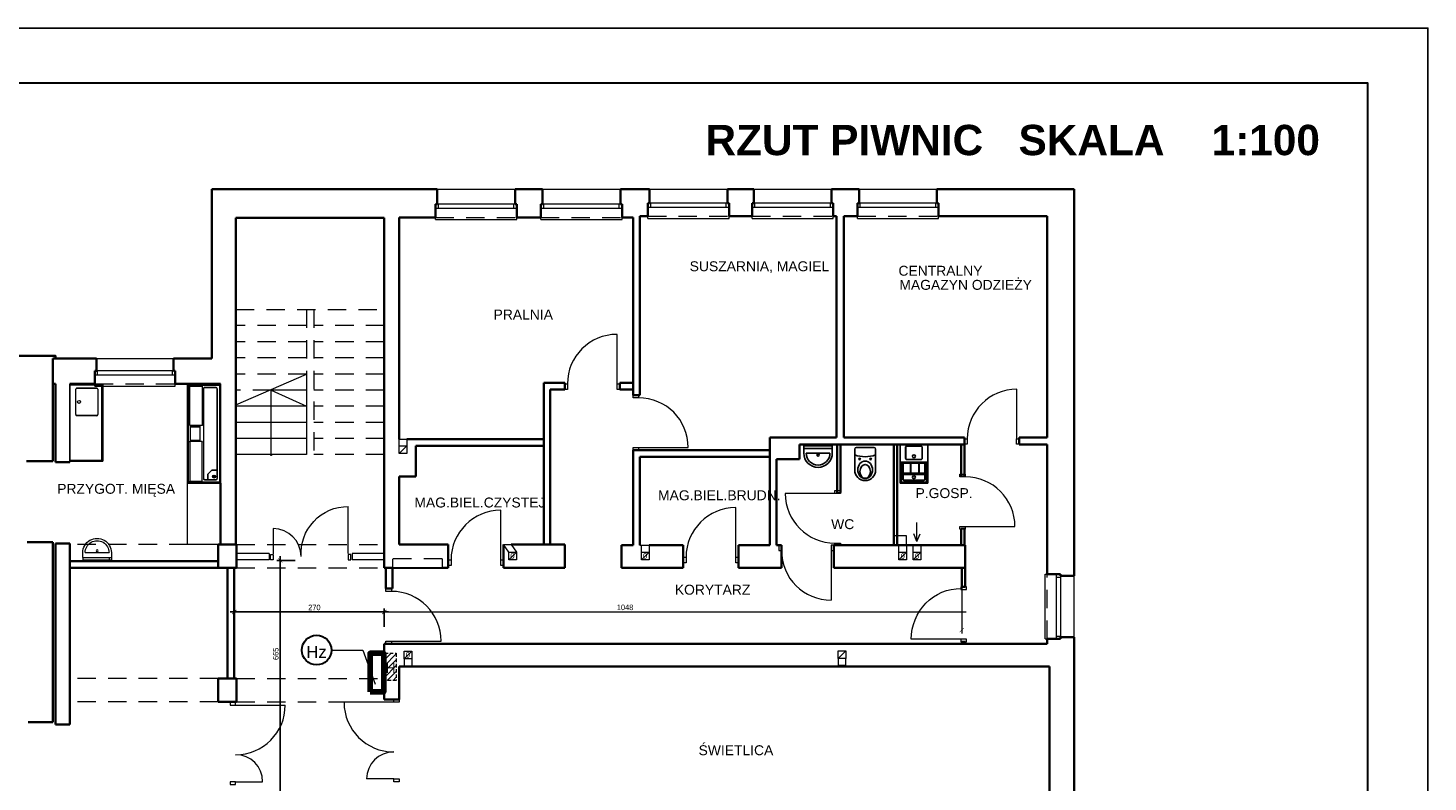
# Model space of a CAD drawing. Extents: x -282929 to -277084, y 175542 to 191450.
# Tile 8 of 30: x -279627 to -277089, y 177145 to 178512. Entities that reach past the tile are written whole.
import ezdxf
from ezdxf.enums import TextEntityAlignment as Align

# ---------------------------------------------------------------- set-up
doc = ezdxf.new("R2010")
doc.units = 0
doc.header["$MEASUREMENT"] = 0
doc.header["$PDMODE"] = 3
doc.header["$PDSIZE"] = 12
doc.linetypes.add('DASHED2', pattern=[9.525, 6.35, -3.175])
doc.linetypes.add('DGN Style 2', pattern=[55.531736, 33.319042, -22.212694])
doc.layers.get('0').update_dxf_attribs({"linetype": 'CONTINUOUS'})
doc.layers.get('DEFPOINTS').update_dxf_attribs({"linetype": 'CONTINUOUS'})
for name, color, linetype, lineweight in [('1 cienka', 7, 'CONTINUOUS', 9), ('dzrwi', 6, 'CONTINUOUS', 0), ('inwentaryzacja', 7, 'CONTINUOUS', 35), ('kominy', 1, 'CONTINUOUS', 0), ('KONTURY', 92, 'CONTINUOUS', 30), ('OKNA', 3, 'CONTINUOUS', 20), ('opis pom', 64, 'CONTINUOUS', 13), ('WYPOSAZENIE', 4, 'CONTINUOUS', 0), ('ściana proj. - dział', 255, 'CONTINUOUS', 35)]:
    doc.layers.add(name, color=color, linetype=linetype, lineweight=lineweight)
for name, color, linetype in [('CIENKA', 7, 'CONTINUOUS'), ('elektryka', 7, 'CONTINUOUS'), ('opisy', 7, 'CONTINUOUS')]:
    doc.layers.add(name, color=color, linetype=linetype)
doc.styles.add('jagoda-100', font='arial.ttf', dxfattribs={"height": 18})
doc.styles.add('SST', font='romans.shx', dxfattribs={"width": 0.6})
doc.styles.add('Style-CHAR_FAST_FONT', font='CHAR_FAST_FONT.shx')
doc.styles.add('Style-SWISSLT_1250', font='SWISSLT_1250.shx')
doc.dimstyles.new('skala_1_50cm', dxfattribs={"dimscale": 5, "dimtxt": 2, "dimasz": 1.5, "dimexe": 1.25, "dimexo": 0.6245, "dimtad": 1, "dimdsep": 46, "dimtxsty": 'SST', "dimblk": 'ARCHTICK', "dimcen": 1.5, "dimdle": 1.5, "dimclrd": 256, "dimclre": 256, "dimclrt": 256, "dimadec": 0, "dimazin": 0, "dimtfac": 1, "dimtix": 1, "dimtmove": 0, "dimatfit": 3, "dimldrblk": 'ARCHTICK', "dimfxl": 1, "dimarcsym": 0})

# ---------------------------------------------------------------- blocks, each defined once
blk = doc.blocks.new('*U16')
at = {"layer": 'OKNA', "linetype": 'Continuous'}
for p, q in [((-69, 26), (72, 26)), ((75, 1), (-72, 1)), ((-67, -7), (-67, 1)), ((70, -7), (70, 1)), ((75, -7), (-72, -7)), ((-72, -27), (-72, -23)), ((75, -27), (75, -23)), ((-72, -27), (75, -27))]:
    blk.add_line(p, q, dxfattribs=at)
at = {"layer": 'OKNA', "linetype": 'DGN Style 2'}
blk.add_line((-72, -23), (75, -23), dxfattribs=at)
blk = doc.blocks.new('*U17')
at = {"layer": 'OKNA', "linetype": 'Continuous'}
for p, q in [((-69, 28), (72, 28)), ((75, 1), (-72, 1)), ((-67, -7), (-67, 1)), ((70, -7), (70, 1)), ((75, -7), (-72, -7)), ((-72, -27), (-72, -23)), ((75, -27), (75, -23)), ((-72, -27), (75, -27))]:
    blk.add_line(p, q, dxfattribs=at)
at = {"layer": 'OKNA', "linetype": 'DGN Style 2'}
blk.add_line((-72, -23), (75, -23), dxfattribs=at)
blk = doc.blocks.new('*U18')
at = {"layer": 'OKNA', "linetype": 'Continuous'}
for p, q in [((-39, 26), (72, 26)), ((75, 1), (-42, 1)), ((-37, -7), (-37, 1)), ((70, -7), (70, 1)), ((75, -7), (-42, -7)), ((-42, -27), (-42, -23)), ((75, -27), (75, -23)), ((-42, -27), (75, -27))]:
    blk.add_line(p, q, dxfattribs=at)
at = {"layer": 'OKNA', "linetype": 'DGN Style 2'}
blk.add_line((-42, -23), (75, -23), dxfattribs=at)
blk = doc.blocks.new('*U19')
at = {"layer": 'OKNA', "linetype": 'Continuous'}
for p, q in [((71, 1), (-75, 1)), ((-72, 23), (68, 23)), ((-70, -7), (-70, 1)), ((66, -7), (66, 1)), ((71, -7), (-75, -7)), ((-75, -27), (-75, -23)), ((71, -27), (71, -23)), ((-75, -27), (71, -27))]:
    blk.add_line(p, q, dxfattribs=at)
at = {"layer": 'OKNA', "linetype": 'DGN Style 2'}
blk.add_line((-75, -23), (71, -23), dxfattribs=at)
blk = doc.blocks.new('*U20')
at = {"layer": 'kominy', "linetype": 'Continuous'}
for q in [(-5.8, 3.2), (0, -17.3), (5.8, 3.2)]:
    blk.add_line((0, 17.3), q, dxfattribs=at)
blk = doc.blocks.new('_ARCHTICK')
at = {"color": 0, "linetype": 'ByBlock', "const_width": 0.15}
blk.add_lwpolyline([(-0.5, -0.5), (0.5, 0.5)], dxfattribs=at)
blk = doc.blocks.new('*D91')
at = {"layer": '1 cienka', "linetype": 'Continuous', "lineweight": -2, "transparency": 16777216}
for p, q in [((-278974, 177453.2), (-279260.7, 177453.2)), ((-279253.2, 177367.3), (-279253.2, 177459.4)), ((-278981.5, 177426.2), (-278981.5, 177459.4))]:
    blk.add_line(p, q, dxfattribs=at)
at = {"layer": 'DEFPOINTS', "color": 0, "linetype": 'Continuous', "transparency": 16777216}
for p in [(-279253.2, 177453.2), (-278981.5, 177423.1), (-279253.2, 177364.2)]:
    blk.add_point(p, dxfattribs=at)
at = {"layer": '1 cienka', "linetype": 'Continuous', "lineweight": -2, "transparency": 16777216, "xscale": 7.5, "yscale": 7.5, "zscale": 7.5, "rotation": 180}
blk.add_blockref('_ARCHTICK', (-279253.2, 177453.2), dxfattribs=at)
at = {"layer": '1 cienka', "linetype": 'Continuous', "lineweight": -2, "transparency": 16777216, "xscale": 7.5, "yscale": 7.5, "zscale": 7.5}
blk.add_blockref('_ARCHTICK', (-278981.5, 177453.2), dxfattribs=at)
at = {"layer": '1 cienka', "linetype": 'Continuous', "transparency": 16777216, "insert": (-279108.2, 177461.3), "char_height": 10, "attachment_point": 5, "style": 'Style-CHAR_FAST_FONT'}
blk.add_mtext('270', dxfattribs=at)
blk = doc.blocks.new('*D99')
at = {"layer": '1 cienka', "linetype": 'Continuous', "lineweight": -2, "transparency": 16777216}
for p, q in [((-279170.1, 177554.2), (-279170.1, 176874)), ((-279143.1, 177546.7), (-279176.4, 177546.7)), ((-279143.8, 176881.5), (-279176.4, 176881.5))]:
    blk.add_line(p, q, dxfattribs=at)
at = {"layer": 'DEFPOINTS', "color": 0, "linetype": 'Continuous', "transparency": 16777216}
for p in [(-279140, 177546.7), (-279170.1, 176881.5), (-279140.6, 176881.5)]:
    blk.add_point(p, dxfattribs=at)
at = {"layer": '1 cienka', "linetype": 'Continuous', "lineweight": -2, "transparency": 16777216, "xscale": 7.5, "yscale": 7.5, "zscale": 7.5}
for p, rotation in [((-279170.1, 177546.7), 90), ((-279170.1, 176881.5), 270)]:
    blk.add_blockref('_ARCHTICK', p, dxfattribs=dict(at, rotation=rotation))
at = {"layer": '1 cienka', "linetype": 'Continuous', "transparency": 16777216, "insert": (-279178.2, 177377.3), "char_height": 10, "attachment_point": 5, "rotation": 90, "style": 'Style-CHAR_FAST_FONT'}
blk.add_mtext('665', dxfattribs=at)

msp = doc.modelspace()

# ---------------------------------------------------------------- hatches: boundary and pattern name
at = {"layer": '1 cienka', "linetype": 'ByBlock', "lineweight": 25}
h = msp.add_hatch(dxfattribs=at)
h.set_pattern_fill('ANSI31', color=1, scale=60)
h.set_pattern_definition([(45, (2144.073, -3415.343), (-5.30330086, 5.30330086), [])])
h.paths.add_polyline_path([(-278959.676, 177378.209), (-278981.052, 177378.209), (-278981.07, 177328.842), (-278959.693, 177328.842)])
at = {"layer": 'dzrwi', "linetype": 'Continuous'}
h = msp.add_hatch(color=256, dxfattribs=at)
edge = h.paths.add_edge_path()
edge.add_arc((-279186.509, 177738.305), 2.531, 0, 360)

# ---------------------------------------------------------------- linework, layer by layer
at = {"color": 4, "ltscale": 2}
for p, q in [((-278221.01, 177754.156), (-278169.17, 177754.156)), ((-278221.01, 177749.815), (-278221.01, 177754.156)), ((-278169.17, 177749.815), (-278169.17, 177754.156)), ((-278169.17, 177741.175), (-278169.17, 177754.156)), ((-277996.201, 177756.674), (-278046.201, 177756.674)), ((-278046.201, 177756.674), (-278046.201, 177756.474)), ((-278046.201, 177756.474), (-277996.201, 177756.474)), ((-278046.201, 177756.474), (-278046.201, 177724.674)), ((-278034.201, 177753.674), (-278008.201, 177753.674)), ((-278008.201, 177753.674), (-278034.201, 177753.674)), ((-278008.201, 177753.474), (-278034.201, 177753.474)), ((-277996.201, 177756.674), (-277996.201, 177756.474)), ((-277996.201, 177724.674), (-277996.201, 177756.474)), ((-278221.01, 177749.815), (-278169.17, 177749.815)), ((-278221.01, 177749.815), (-278221.01, 177741.175)), ((-278216.69, 177741.175), (-278173.49, 177741.175)), ((-278036.201, 177731.674), (-278036.201, 177751.674)), ((-278036.201, 177751.674), (-278036.201, 177731.674)), ((-278036.001, 177751.674), (-278036.001, 177731.674)), ((-278034.201, 177729.874), (-278008.201, 177729.874)), ((-278008.201, 177729.674), (-278034.201, 177729.674)), ((-278034.201, 177729.674), (-278008.201, 177729.674)), ((-278006.401, 177731.674), (-278006.401, 177751.674)), ((-278006.201, 177751.674), (-278006.201, 177731.674)), ((-278006.201, 177731.674), (-278006.201, 177751.674)), ((-277996.201, 177724.674), (-278046.201, 177724.674)), ((-278046.201, 177724.674), (-278046.201, 177686.674)), ((-278045.201, 177688.381), (-278045.201, 177724.674)), ((-278044.201, 177689.381), (-278044.201, 177724.674)), ((-278043.701, 177724.674), (-278043.701, 177723.174)), ((-277998.701, 177723.174), (-278043.701, 177723.174)), ((-278043.701, 177704.674), (-278043.701, 177702.674)), ((-277998.701, 177704.674), (-278043.701, 177704.674)), ((-277998.701, 177702.674), (-278043.701, 177702.674)), ((-278042.463, 177723.174), (-278042.463, 177704.674)), ((-278041.663, 177723.174), (-278041.663, 177704.674)), ((-278041.201, 177704.674), (-278041.201, 177723.174)), ((-278041.201, 177723.174), (-278041.201, 177704.674)), ((-278041.201, 177693.674), (-278041.201, 177702.674)), ((-278041.201, 177702.674), (-278041.201, 177693.674)), ((-278041.001, 177723.174), (-278041.001, 177704.674)), ((-278041.001, 177702.674), (-278041.001, 177693.674)), ((-278027.463, 177723.174), (-278027.463, 177704.674)), ((-278026.663, 177723.174), (-278026.663, 177704.674)), ((-278012.463, 177723.174), (-278012.463, 177704.674)), ((-278011.663, 177723.174), (-278011.663, 177704.674)), ((-278001.401, 177704.674), (-278001.401, 177723.174)), ((-278001.401, 177693.674), (-278001.401, 177702.674)), ((-278001.201, 177704.674), (-278001.201, 177723.174)), ((-278001.201, 177704.674), (-278001.201, 177723.174)), ((-278001.201, 177693.674), (-278001.201, 177702.674)), ((-278001.201, 177693.674), (-278001.201, 177702.674)), ((-277998.701, 177723.174), (-277998.701, 177724.674)), ((-277998.701, 177702.674), (-277998.701, 177704.674)), ((-277998.201, 177689.381), (-277998.201, 177724.674)), ((-277997.201, 177688.381), (-277997.201, 177724.674)), ((-277996.201, 177724.674), (-277996.201, 177686.674)), ((-277996.201, 177686.674), (-278046.201, 177686.674)), ((-278044.494, 177687.674), (-277997.908, 177687.674)), ((-278043.494, 177688.674), (-277998.908, 177688.674)), ((-278039.201, 177691.874), (-278003.201, 177691.874)), ((-278003.201, 177691.674), (-278039.201, 177691.674)), ((-278039.201, 177691.674), (-278003.201, 177691.674))]:
    msp.add_line(p, q, dxfattribs=at)
msp.add_lwpolyline([(-278128.622, 177710.421), (-278128.622, 177748.421, -0.41421356), (-278125.622, 177751.421), (-278093.622, 177751.421, -0.41421356), (-278090.622, 177748.421), (-278090.622, 177710.421)], format="xyb", dxfattribs=at)
for centre, radius in [((-278195.09, 177737.698), 1.808), ((-278119.622, 177730.421), 1.449), ((-278099.622, 177730.421), 1.449)]:
    msp.add_circle(centre, radius, dxfattribs=at)
for centre, radius, start, end in [((-278195.09, 177741.175), 25.92, 180, 0), ((-278195.09, 177741.175), 21.6, 180, 0), ((-278109.622, 177789.415), 54.824, 249.722814, 290.277186), ((-278109.622, 177710.421), 19, 180, 0)]:
    msp.add_arc(centre, radius, start, end, dxfattribs=at)
for centre, major_axis, ratio, start_param, end_param in [((-278034.201, 177751.674), (-1.414, 1.414), 1, -0.78539816, 0.78539816), ((-278034.201, 177751.674), (-1.414, 1.414), 1, -0.78539816, 0.78539816), ((-278034.201, 177751.674), (1.273, 1.273), 1, 0.78539816, 2.35619449), ((-278008.201, 177751.674), (1.414, 1.414), 1, 5.49778714, 7.06858347), ((-278008.201, 177751.674), (1.414, 1.414), 1, 5.49778714, 7.06858347), ((-278008.201, 177751.674), (1.273, 1.273), 1, 5.49778714, 7.06858347), ((-278034.201, 177731.674), (-1.414, 1.414), 1, 0.78539816, 2.35619449), ((-278034.201, 177731.674), (-1.414, 1.414), 1, 0.78539816, 2.35619449), ((-278034.201, 177731.674), (-1.273, 1.273), 1, 0.78539816, 2.35619449), ((-278021.201, 177735.374), (1.909, 1.909), 1, 5.49778714, 11.78097245), ((-278008.201, 177731.674), (-1.414, 1.414), 1, 2.35619449, 3.92699082), ((-278008.201, 177731.674), (-1.414, 1.414), 1, 2.35619449, 3.92699082), ((-278008.201, 177731.674), (-1.273, 1.273), 1, 2.35619449, 3.92699082), ((-278043.787, 177689.088), (1.225, 1.225), 0.57735027, 2.61799388, 3.66519143), ((-278042.787, 177690.088), (1.225, 1.225), 0.57735027, 2.61799388, 3.66519143), ((-278039.201, 177693.674), (-1.414, 1.414), 1, 0.78539816, 2.35619449), ((-278039.201, 177693.674), (-1.414, 1.414), 1, 0.78539816, 2.35619449), ((-278039.201, 177693.674), (-1.273, 1.273), 1, 0.78539816, 2.35619449), ((-278021.201, 177697.374), (1.909, 1.909), 1, 5.49778714, 11.78097245), ((-278003.201, 177693.674), (-1.414, 1.414), 1, 2.35619449, 3.92699082), ((-278003.201, 177693.674), (-1.414, 1.414), 1, 2.35619449, 3.92699082), ((-278003.201, 177693.674), (-1.273, 1.273), 1, 2.35619449, 3.92699082), ((-277999.615, 177690.088), (-1.225, 1.225), 0.57735027, 2.61799388, 3.66519143), ((-277998.615, 177689.088), (-1.225, 1.225), 0.57735027, 2.61799388, 3.66519143)]:
    msp.add_ellipse(centre, major_axis=major_axis, ratio=ratio, start_param=start_param, end_param=end_param, dxfattribs=at)
at = {"color": 4, "ltscale": 2, "extrusion": (0, 0, -1)}
for centre, major_axis, ratio in [((-278109.622, 177710.845), (0, -15.94), 0.84303386), ((-278109.622, 177708.108), (0, -12.457), 0.76034817)]:
    msp.add_ellipse(centre, major_axis=major_axis, ratio=ratio, dxfattribs=at)
at = {"layer": '1 cienka', "linetype": 'Continuous'}
for p, q in [((-277934.434, 177525.937), (-277934.434, 177414.22)), ((-278981.48, 177453.172), (-277926.242, 177453.172)), ((-279077.238, 177384.064), (-279020.096, 177384.002)), ((-279020.096, 177384.002), (-278997.748, 177322.433))]:
    msp.add_line(p, q, dxfattribs=at)
at = {"layer": '1 cienka', "linetype": 'Continuous', "lineweight": 30}
msp.add_circle((-279104.109, 177384.064), 26.871, dxfattribs=at)
at = {"layer": 'CIENKA', "linetype": 'DASHED2', "lineweight": 20}
msp.add_lwpolyline([(-278981.087, 177378.209), (-278959.676, 177378.209), (-278959.676, 177328.842), (-278981.087, 177328.842)], close=True, dxfattribs=at)
at = {"layer": 'dzrwi', "linetype": 'DGN Style 2'}
for p, q in [((-279250.434, 178001.474), (-278981.434, 178001.474)), ((-279122.434, 178001.474), (-279122.434, 177888.474)), ((-279109.434, 178001.474), (-279109.434, 177738.474)), ((-279122.434, 177972.234), (-279250.434, 177972.234)), ((-278981.434, 177972.234), (-279109.434, 177972.234)), ((-279122.434, 177943.014), (-279250.434, 177943.014)), ((-278981.434, 177943.014), (-279109.434, 177943.014)), ((-279122.434, 177913.794), (-279250.434, 177913.794)), ((-278981.434, 177913.794), (-279109.434, 177913.794)), ((-279122.434, 177884.574), (-279250.434, 177884.574)), ((-278981.434, 177884.574), (-279109.434, 177884.574)), ((-279186.434, 177855.354), (-279250.434, 177855.354)), ((-278981.434, 177855.354), (-279109.434, 177855.354)), ((-278981.434, 177826.134), (-279109.434, 177826.134)), ((-278981.434, 177796.914), (-279109.434, 177796.914)), ((-278981.434, 177767.694), (-279109.434, 177767.694)), ((-278981.434, 177738.474), (-279109.434, 177738.474)), ((-279282.434, 177575.474), (-279551.434, 177575.474)), ((-279249.434, 177575.474), (-278981.434, 177575.474)), ((-279249.434, 177533.474), (-278981.434, 177533.474)), ((-279282.434, 177332.474), (-279551.434, 177332.474)), ((-279249.434, 177332.474), (-278981.434, 177332.474)), ((-279282.434, 177290.474), (-279551.434, 177290.474)), ((-279249.434, 177290.474), (-278981.434, 177290.474))]:
    msp.add_line(p, q, dxfattribs=at)
at = {"layer": 'dzrwi'}
for p, q in [((-278559.434, 177866.474), (-278559.434, 177956.474)), ((-277834.434, 177767.087), (-277834.434, 177857.087)), ((-278520.434, 177751.474), (-278430.434, 177751.474)), ((-277928.434, 177699.474), (-277935.434, 177699.474)), ((-278164.434, 177668.13), (-278254.434, 177668.13)), ((-278160.434, 177669.474), (-278154.434, 177669.474)), ((-279046.865, 177559.032), (-279046.865, 177644.532)), ((-278770.44, 177547.54), (-278770.44, 177637.54)), ((-278344.338, 177552.327), (-278344.338, 177642.327)), ((-279183.004, 177604.293), (-279183.004, 177558.628)), ((-277928.434, 177604.474), (-277935.434, 177604.474)), ((-277928.081, 177608.197), (-277838.081, 177608.197)), ((-278747.434, 177575.474), (-278751.434, 177575.474)), ((-278034.434, 177591.176), (-278057.733, 177591.176)), ((-278034.434, 177574.474), (-278034.434, 177591.176)), ((-279189.934, 177559.474), (-279249.434, 177559.474)), ((-279189.934, 177559.474), (-279189.934, 177547.474)), ((-279189.934, 177559.474), (-279189.934, 177547.474)), ((-278980.434, 177559.474), (-279039.934, 177559.474)), ((-279039.934, 177559.474), (-279039.934, 177547.474)), ((-279039.934, 177559.474), (-279039.934, 177547.474)), ((-278518.434, 177574.474), (-278515.434, 177574.474)), ((-278171.357, 177564.474), (-278171.357, 177474.474)), ((-278022.434, 177574.474), (-278034.434, 177574.474)), ((-278022.434, 177574.474), (-278034.434, 177574.474)), ((-279189.934, 177547.474), (-279249.434, 177547.474)), ((-278980.434, 177547.474), (-279039.934, 177547.474)), ((-278968.434, 177400.474), (-278878.434, 177400.474)), ((-277936.017, 177403.869), (-278026.017, 177403.869)), ((-279251.027, 177284.474), (-279161.027, 177284.474)), ((-278964.434, 177289.474), (-279054.434, 177289.474)), ((-279251.027, 177145.474), (-279202.027, 177145.474)), ((-278964.434, 177150.474), (-279013.434, 177150.474))]:
    msp.add_line(p, q, dxfattribs=at)
at = {"layer": 'dzrwi', "linetype": 'Continuous'}
for p, q in [((-279250.434, 177828.474), (-279122.434, 177884.574)), ((-279122.434, 177888.474), (-279122.434, 177738.474)), ((-279122.434, 177855.354), (-279186.434, 177855.354)), ((-279186.434, 177855.354), (-279122.434, 177826.134)), ((-279122.434, 177826.134), (-279250.434, 177826.134)), ((-279122.434, 177796.914), (-279250.434, 177796.914)), ((-279122.434, 177767.694), (-279250.434, 177767.694)), ((-278954.434, 177740.242), (-278940.434, 177754.242)), ((-279122.434, 177738.474), (-279250.434, 177738.474)), ((-278755.513, 177547.474), (-278741.513, 177561.474)), ((-278515.434, 177547.474), (-278501.434, 177561.474)), ((-278048.434, 177547.474), (-278034.434, 177561.474)), ((-278022.434, 177547.474), (-278008.434, 177561.474)), ((-278945.434, 177367.974), (-278931.434, 177381.974)), ((-278158.728, 177368.974), (-278144.728, 177382.974)), ((-278945.434, 177367.974), (-278945.434, 177354.474)), ((-278945.434, 177354.474), (-278931.434, 177354.474)), ((-278931.434, 177367.974), (-278931.434, 177354.474))]:
    msp.add_line(p, q, dxfattribs=at)
at = {"layer": 'dzrwi', "linetype": 'Continuous', "flags": 128}
for points in [[(-279186.434, 177738.474), (-279186.434, 177855.354)], [(-278954.434, 177754.242), (-278954.434, 177766.474), (-278940.434, 177766.474), (-278940.434, 177754.474)], [(-278755.513, 177561.474), (-278765.434, 177575.474), (-278751.434, 177575.474), (-278741.513, 177561.474)], [(-278515.434, 177561.474), (-278515.434, 177574.474), (-278501.434, 177574.474), (-278501.434, 177561.474)], [(-278048.434, 177561.474), (-278048.434, 177574.474), (-278034.434, 177574.474), (-278034.434, 177561.474)], [(-278022.434, 177561.474), (-278022.434, 177574.474), (-278008.434, 177574.474), (-278008.434, 177561.474)], [(-278158.728, 177368.974), (-278158.728, 177356.474), (-278144.728, 177356.474), (-278144.728, 177368.974)]]:
    msp.add_lwpolyline(points, dxfattribs=at)
at = {"layer": 'dzrwi', "flags": 128}
for points in [[(-278649.434, 177856.474), (-278654.434, 177856.474), (-278654.434, 177866.474), (-278649.434, 177866.474)], [(-278554.434, 177856.474), (-278559.434, 177856.474), (-278559.434, 177866.474), (-278554.434, 177866.474)], [(-278530.434, 177841.474), (-278530.434, 177846.474), (-278520.434, 177846.474), (-278520.434, 177841.474)], [(-277924.434, 177757.087), (-277929.434, 177757.087), (-277929.434, 177767.087), (-277924.434, 177767.087)], [(-277830.434, 177757.087), (-277835.434, 177757.087), (-277835.434, 177767.087), (-277830.434, 177767.087)], [(-278530.434, 177746.474), (-278530.434, 177751.474), (-278520.434, 177751.474), (-278520.434, 177746.474)], [(-277938.081, 177698.197), (-277938.081, 177703.197), (-277928.081, 177703.197), (-277928.081, 177698.197)], [(-278154.434, 177673.13), (-278154.434, 177668.13), (-278164.434, 177668.13), (-278164.434, 177673.13)], [(-277938.081, 177603.197), (-277938.081, 177608.197), (-277928.081, 177608.197), (-277928.081, 177603.197)], [(-278154.434, 177578.13), (-278154.434, 177573.13), (-278164.434, 177573.13), (-278164.434, 177578.13)], [(-279187.754, 177557.416), (-279183.004, 177557.416), (-279183.004, 177547.916), (-279187.754, 177547.916)], [(-279042.115, 177557.416), (-279046.865, 177557.416), (-279046.865, 177547.916), (-279042.115, 177547.916)], [(-278434.338, 177542.327), (-278439.338, 177542.327), (-278439.338, 177552.327), (-278434.338, 177552.327)], [(-278339.338, 177542.327), (-278344.338, 177542.327), (-278344.338, 177552.327), (-278339.338, 177552.327)], [(-278860.44, 177537.54), (-278865.44, 177537.54), (-278865.44, 177547.54), (-278860.44, 177547.54)], [(-278765.44, 177537.54), (-278770.44, 177537.54), (-278770.44, 177547.54), (-278765.44, 177547.54)], [(-278978.434, 177490.474), (-278978.434, 177495.474), (-278968.434, 177495.474), (-278968.434, 177490.474)], [(-277926.017, 177493.869), (-277926.017, 177498.869), (-277936.017, 177498.869), (-277936.017, 177493.869)], [(-278978.434, 177395.474), (-278978.434, 177400.474), (-278968.434, 177400.474), (-278968.434, 177395.474)], [(-277926.017, 177398.869), (-277926.017, 177403.869), (-277936.017, 177403.869), (-277936.017, 177398.869)], [(-279251.027, 177284.474), (-279251.027, 177289.474), (-279261.027, 177289.474), (-279261.027, 177284.474)], [(-278964.434, 177289.474), (-278964.434, 177294.474), (-278954.434, 177294.474), (-278954.434, 177289.474)], [(-279251.027, 177140.474), (-279251.027, 177145.474), (-279261.027, 177145.474), (-279261.027, 177140.474)], [(-278964.434, 177145.474), (-278964.434, 177150.474), (-278954.434, 177150.474), (-278954.434, 177145.474)]]:
    msp.add_lwpolyline(points, close=True, dxfattribs=at)
at = {"layer": 'dzrwi', "linetype": 'Continuous', "flags": 128}
for points in [[(-278954.434, 177754.242), (-278940.434, 177754.242), (-278940.434, 177740.242), (-278954.434, 177740.242)], [(-278755.513, 177561.474), (-278741.513, 177561.474), (-278741.513, 177547.474), (-278755.513, 177547.474)], [(-278515.434, 177561.474), (-278501.434, 177561.474), (-278501.434, 177547.474), (-278515.434, 177547.474)], [(-278048.434, 177561.474), (-278034.434, 177561.474), (-278034.434, 177547.474), (-278048.434, 177547.474)], [(-278022.434, 177561.474), (-278008.434, 177561.474), (-278008.434, 177547.474), (-278022.434, 177547.474)], [(-278022.434, 177561.474), (-278008.434, 177561.474), (-278008.434, 177547.474), (-278022.434, 177547.474)], [(-278945.434, 177381.974), (-278931.434, 177381.974), (-278931.434, 177367.974), (-278945.434, 177367.974)], [(-278158.728, 177382.974), (-278144.728, 177382.974), (-278144.728, 177368.974), (-278158.728, 177368.974)]]:
    msp.add_lwpolyline(points, close=True, dxfattribs=at)
at = {"layer": 'dzrwi'}
for points in [[(-278261.357, 177574.474), (-278266.357, 177574.474), (-278266.357, 177564.474), (-278261.357, 177564.474)], [(-278166.357, 177574.474), (-278171.357, 177574.474), (-278171.357, 177564.474), (-278166.357, 177564.474)]]:
    msp.add_lwpolyline(points, close=True, dxfattribs=at)
for centre, radius, start, end in [((-278559.434, 177866.474), 90, 90, 180), ((-277834.434, 177767.087), 90, 90, 180), ((-278520.434, 177751.474), 90, 0, 90), ((-277928.081, 177608.197), 90, 0, 90), ((-278164.434, 177668.13), 90, 180, 270), ((-278770.44, 177547.54), 90, 90, 180), ((-278344.338, 177552.327), 90, 90, 180), ((-279183.004, 177553.474), 50.82, 0, 90), ((-278171.357, 177564.474), 90, 180, 270), ((-278968.434, 177400.474), 90, 0, 90), ((-279251.027, 177284.474), 90, 270, 0), ((-278964.434, 177289.474), 90, 180, 270), ((-278964.434, 177150.474), 49, 90, 180), ((-279251.027, 177145.474), 49, 0, 90)]:
    msp.add_arc(centre, radius, start, end, dxfattribs=at)
at = {"layer": 'dzrwi', "extrusion": (0, 0, -1)}
msp.add_arc((279046.865, 177559.032), 85.5, 356.272716, 90, dxfattribs=at)
msp.add_ellipse((-277936.017, 177403.869), major_axis=(0, 92), ratio=0.97826087, start_param=4.71238898, end_param=6.28318531, dxfattribs=at)
at = {"layer": 'elektryka', "color": 1, "linetype": 'ByBlock', "lineweight": 80}
msp.add_lwpolyline([(-279007.365, 177308.209), (-279007.365, 177378.209), (-278982.377, 177378.209), (-278982.377, 177308.209)], close=True, dxfattribs=at)
at = {"layer": 'inwentaryzacja'}
for p, q in [((-279294.434, 178219.474), (-278885.434, 178219.474)), ((-279294.434, 178219.474), (-279294.434, 177912.474)), ((-278885.434, 178192.474), (-278885.434, 178219.474)), ((-278744.434, 178219.474), (-278694.434, 178219.474)), ((-278744.434, 178192.474), (-278744.434, 178219.474)), ((-278694.434, 178192.474), (-278694.434, 178219.474)), ((-278553.434, 178219.474), (-278500.434, 178219.474)), ((-278553.434, 178192.474), (-278553.434, 178219.474)), ((-278500.434, 178194.474), (-278500.434, 178219.474)), ((-278359.434, 178219.474), (-278311.434, 178219.474)), ((-278359.434, 178194.474), (-278359.434, 178219.474)), ((-278311.434, 178194.474), (-278311.434, 178219.474)), ((-278170.434, 178219.474), (-278120.434, 178219.474)), ((-278170.434, 178194.474), (-278170.434, 178219.474)), ((-278120.434, 178194.474), (-278120.434, 178219.474)), ((-277979.434, 178219.474), (-277730.434, 178219.474)), ((-277979.434, 178194.474), (-277979.434, 178219.474)), ((-277730.434, 178219.474), (-277730.434, 177518.474)), ((-278888.434, 178168.474), (-278888.434, 178192.474)), ((-278888.434, 178192.474), (-278885.434, 178192.474)), ((-278741.434, 178192.474), (-278744.434, 178192.474)), ((-278741.434, 178168.474), (-278741.434, 178192.474)), ((-278697.434, 178168.474), (-278697.434, 178192.474)), ((-278697.434, 178192.474), (-278694.434, 178192.474)), ((-278550.434, 178192.474), (-278553.434, 178192.474)), ((-278550.434, 178168.474), (-278550.434, 178192.474)), ((-278503.434, 178170.474), (-278503.434, 178194.474)), ((-278503.434, 178194.474), (-278500.434, 178194.474)), ((-278356.434, 178194.474), (-278359.434, 178194.474)), ((-278356.434, 178170.474), (-278356.434, 178194.474)), ((-278314.434, 178170.474), (-278314.434, 178194.474)), ((-278314.434, 178194.474), (-278311.434, 178194.474)), ((-278167.434, 178194.474), (-278170.434, 178194.474)), ((-278167.434, 178170.474), (-278167.434, 178194.474)), ((-278123.434, 178170.474), (-278123.434, 178194.474)), ((-278123.434, 178194.474), (-278120.434, 178194.474)), ((-277976.434, 178194.474), (-277979.434, 178194.474)), ((-277976.434, 178170.474), (-277976.434, 178194.474)), ((-279250.434, 178167.474), (-278981.434, 178167.474)), ((-279250.434, 178167.474), (-279250.434, 177686.474)), ((-278981.434, 178167.474), (-278981.434, 177533.474)), ((-278954.434, 178168.474), (-278954.434, 177766.474)), ((-278888.434, 178168.474), (-278954.434, 178168.474)), ((-278741.434, 178168.474), (-278697.434, 178168.474)), ((-278530.434, 178168.474), (-278550.434, 178168.474)), ((-278530.434, 177846.474), (-278530.434, 178168.474)), ((-278518.434, 178170.474), (-278518.434, 177846.474)), ((-278503.434, 178170.474), (-278518.434, 178170.474)), ((-278314.434, 178170.474), (-278356.434, 178170.474)), ((-278161.434, 178170.474), (-278167.434, 178170.474)), ((-278161.434, 178170.474), (-278161.434, 177769.474)), ((-278148.434, 177769.474), (-278148.434, 178170.474)), ((-278123.434, 178170.474), (-278148.434, 178170.474)), ((-277779.434, 178170.474), (-277976.434, 178170.474)), ((-277779.434, 177769.474), (-277779.434, 178170.474)), ((-279739.434, 177917.474), (-279582.434, 177917.474)), ((-279503.434, 177912.474), (-279582.434, 177912.474)), ((-279582.434, 177726.474), (-279582.434, 177912.474)), ((-279503.434, 177890.474), (-279503.434, 177912.474)), ((-279363.434, 177912.474), (-279294.434, 177912.474)), ((-279363.434, 177890.474), (-279363.434, 177912.474)), ((-279506.434, 177866.474), (-279506.434, 177890.474)), ((-279506.434, 177890.474), (-279503.434, 177890.474)), ((-279360.434, 177890.474), (-279363.434, 177890.474)), ((-279360.434, 177866.474), (-279360.434, 177890.474)), ((-279577.434, 177866.474), (-279582.434, 177866.474)), ((-279577.434, 177866.474), (-279577.434, 177724.474)), ((-279551.434, 177866.7), (-279506.434, 177866.7)), ((-279360.434, 177866.474), (-279278.434, 177866.474)), ((-278692.434, 177766.474), (-278940.434, 177766.474)), ((-278924.434, 177754.474), (-278924.434, 177698.474)), ((-278692.434, 177754.474), (-278924.434, 177754.474)), ((-278282.434, 177574.474), (-278282.434, 177769.474)), ((-278161.434, 177769.474), (-278282.434, 177769.474)), ((-278046.201, 177756.474), (-278228.434, 177756.474)), ((-278228.434, 177730.474), (-278228.434, 177756.474)), ((-277929.434, 177769.474), (-278148.434, 177769.474)), ((-277929.434, 177756.474), (-278048.434, 177756.474)), ((-277929.434, 177769.474), (-277929.434, 177756.474)), ((-277779.434, 177769.474), (-277830.434, 177769.474)), ((-277830.434, 177769.474), (-277830.434, 177756.474)), ((-277779.434, 177756.474), (-277830.434, 177756.474)), ((-277779.434, 177756.474), (-277779.434, 177521.474)), ((-278530.434, 177574.474), (-278530.434, 177746.474)), ((-278270.434, 177730.474), (-278228.434, 177730.474)), ((-278270.434, 177730.474), (-278270.434, 177574.474)), ((-279582.434, 177726.474), (-279630.4, 177726.474)), ((-279551.434, 177724.474), (-279577.434, 177724.474)), ((-279250.434, 177686.474), (-279250.434, 177575.474)), ((-278954.434, 177698.474), (-278954.434, 177575.474)), ((-278924.434, 177698.474), (-278954.434, 177698.474)), ((-279582.434, 177579.474), (-279629.212, 177579.474)), ((-279582.434, 177470.474), (-279582.434, 177579.474)), ((-279551.434, 177577.474), (-279577.434, 177577.474)), ((-279577.434, 177577.474), (-279577.434, 177356.474)), ((-279551.434, 177577.474), (-279551.434, 177249.474)), ((-279282.434, 177575.474), (-279249.434, 177575.474)), ((-279282.434, 177575.474), (-279282.434, 177533.474)), ((-279249.434, 177575.474), (-279249.434, 177533.474)), ((-278865.434, 177575.474), (-278954.434, 177575.474)), ((-278865.434, 177575.474), (-278865.434, 177533.474)), ((-278765.434, 177575.474), (-278765.434, 177533.474)), ((-278654.434, 177575.474), (-278751.434, 177575.474)), ((-278654.434, 177533.474), (-278654.434, 177575.474)), ((-278530.434, 177574.474), (-278551.434, 177574.474)), ((-278551.434, 177574.474), (-278551.434, 177533.474)), ((-278439.434, 177574.474), (-278439.434, 177533.474)), ((-278339.434, 177574.474), (-278339.434, 177533.474)), ((-278282.434, 177574.474), (-278339.434, 177574.474)), ((-278270.434, 177574.474), (-278261.357, 177574.474)), ((-278261.357, 177574.474), (-278261.357, 177533.474)), ((-278166.357, 177574.474), (-277928.434, 177574.474)), ((-278166.357, 177574.474), (-278166.357, 177533.474)), ((-277928.434, 177533.474), (-277928.434, 177574.474)), ((-279282.434, 177533.474), (-279249.434, 177533.474)), ((-278966.434, 177533.474), (-278981.434, 177533.474)), ((-278865.434, 177533.474), (-278876.434, 177533.474)), ((-278654.434, 177533.474), (-278765.434, 177533.474)), ((-278439.434, 177533.474), (-278551.434, 177533.474)), ((-278261.357, 177533.474), (-278339.434, 177533.474)), ((-277928.434, 177533.474), (-278166.357, 177533.474)), ((-277779.434, 177521.474), (-277755.434, 177521.474)), ((-277755.434, 177521.474), (-277755.434, 177518.474)), ((-277755.434, 177518.474), (-277730.434, 177518.474)), ((-278966.434, 177495.577), (-278978.434, 177495.577)), ((-277934.434, 177498.869), (-277928.434, 177498.869)), ((-279582.434, 177253.474), (-279582.434, 177470.474)), ((-277934.434, 177398.869), (-277928.434, 177398.869)), ((-277779.434, 177404.474), (-277779.434, 177395.474)), ((-277779.434, 177404.474), (-277755.434, 177404.474)), ((-277755.434, 177407.474), (-277730.434, 177407.474)), ((-277755.434, 177404.474), (-277755.434, 177407.474)), ((-277730.434, 177407.474), (-277730.434, 176835.474)), ((-278541.434, 177395.474), (-278981.434, 177395.474)), ((-278981.434, 177395.474), (-278981.434, 177294.474)), ((-278541.434, 177395.474), (-278009.434, 177395.474)), ((-278009.434, 177395.474), (-277779.434, 177395.474)), ((-279577.434, 177356.474), (-279577.434, 177249.474)), ((-277775.434, 177354.474), (-278954.434, 177354.474)), ((-278954.434, 177354.474), (-278954.434, 177294.474)), ((-278945.434, 177354.474), (-278954.434, 177354.474)), ((-277775.434, 177354.474), (-277775.434, 176881.474)), ((-279282.434, 177332.474), (-279249.434, 177332.474)), ((-279282.434, 177332.474), (-279282.434, 177290.474)), ((-279249.434, 177332.474), (-279249.434, 177290.474)), ((-279282.434, 177290.474), (-279249.434, 177290.474)), ((-278954.434, 177294.474), (-278981.434, 177294.474)), ((-279582.434, 177253.474), (-279627.434, 177253.474)), ((-279551.434, 177249.474), (-279577.434, 177249.474))]:
    msp.add_line(p, q, dxfattribs=at)
at = {"layer": 'inwentaryzacja', "linetype": 'Continuous'}
for p, q in [((-278888.434, 178184.474), (-278888.434, 178192.474)), ((-278741.434, 178184.474), (-278741.434, 178192.474)), ((-278697.434, 178184.474), (-278697.434, 178192.474)), ((-278550.434, 178184.474), (-278550.434, 178192.474)), ((-278503.434, 178186.474), (-278503.434, 178194.474)), ((-278356.434, 178186.474), (-278356.434, 178194.474)), ((-278314.434, 178186.474), (-278314.434, 178194.474)), ((-278167.434, 178186.474), (-278167.434, 178194.474)), ((-278123.434, 178186.474), (-278123.434, 178194.474)), ((-277976.434, 178186.474), (-277976.434, 178194.474)), ((-279506.434, 177882.474), (-279506.434, 177890.474)), ((-279360.434, 177882.474), (-279360.434, 177890.474)), ((-277763.434, 177521.474), (-277755.434, 177521.474)), ((-277763.434, 177404.474), (-277755.434, 177404.474))]:
    msp.add_line(p, q, dxfattribs=at)
at = {"layer": 'inwentaryzacja', "linetype": 'DGN Style 2'}
msp.add_line((-279282.434, 177533.474), (-279551.434, 177533.474), dxfattribs=at)
at = {"layer": 'inwentaryzacja', "linetype": 'DGN Style 2', "lineweight": 0}
for p, q in [((-278966.434, 177549.474), (-278966.434, 177533.474)), ((-278876.434, 177549.474), (-278966.434, 177549.474)), ((-278876.434, 177549.474), (-278876.434, 177533.474))]:
    msp.add_line(p, q, dxfattribs=at)
at = {"layer": 'inwentaryzacja', "linetype": 'Continuous', "lineweight": 30}
msp.add_line((-278966.434, 177533.474), (-278876.434, 177533.474), dxfattribs=at)
at = {"layer": 'inwentaryzacja', "flags": 128}
msp.add_lwpolyline([(-279582.434, 177917.474), (-279577.434, 177917.474), (-279577.434, 177912.474)], dxfattribs=at)
at = {"layer": 'KONTURY'}
msp.add_lwpolyline([(-277198.182, 175641.784), (-277198.182, 178411.784), (-282793.73, 178411.784), (-282793.73, 175641.784)], close=True, dxfattribs=at)
at = {"layer": 'opisy'}
msp.add_lwpolyline([(-277089.192, 175541.784), (-277089.192, 178511.784), (-282928.707, 178511.784), (-282928.707, 175541.784)], close=True, dxfattribs=at)
at = {"layer": 'WYPOSAZENIE', "color": 4}
for p, q in [((-279551.634, 177866.474), (-279551.634, 177726.474)), ((-279551.634, 177866.474), (-279551.434, 177866.474)), ((-279551.434, 177726.474), (-279551.434, 177866.474)), ((-279494.342, 177864.474), (-279551.434, 177864.474)), ((-279540.634, 177810.974), (-279540.634, 177856.974)), ((-279540.634, 177810.974), (-279540.634, 177856.974)), ((-279540.434, 177810.974), (-279540.434, 177856.974)), ((-279502.634, 177858.974), (-279538.634, 177858.974)), ((-279538.634, 177858.974), (-279502.634, 177858.974)), ((-279538.634, 177858.774), (-279502.634, 177858.774)), ((-279500.834, 177856.974), (-279500.834, 177810.974)), ((-279500.634, 177856.974), (-279500.634, 177810.974)), ((-279500.634, 177856.974), (-279500.634, 177810.974)), ((-279493.634, 177729.181), (-279493.634, 177863.767)), ((-279492.634, 177728.181), (-279492.634, 177864.767)), ((-279491.634, 177866.474), (-279491.634, 177726.474)), ((-279338.234, 177686.474), (-279338.234, 177866.474)), ((-279338.234, 177866.474), (-279278.434, 177866.474)), ((-279336.234, 177688.474), (-279336.234, 177864.474)), ((-279336.234, 177864.474), (-279280.234, 177864.474)), ((-279334.234, 177790.974), (-279334.234, 177862.474)), ((-279334.234, 177862.474), (-279311.734, 177862.474)), ((-279311.734, 177862.474), (-279311.734, 177790.974)), ((-279309.234, 177857.974), (-279309.234, 177694.974)), ((-279309.234, 177857.974), (-279309.234, 177694.974)), ((-279309.034, 177857.974), (-279309.034, 177694.974)), ((-279286.234, 177859.974), (-279307.234, 177859.974)), ((-279286.234, 177859.974), (-279307.234, 177859.974)), ((-279286.234, 177859.774), (-279307.234, 177859.774)), ((-279284.434, 177694.974), (-279284.434, 177857.974)), ((-279284.234, 177857.974), (-279284.234, 177694.974)), ((-279284.234, 177694.974), (-279284.234, 177857.974)), ((-279280.234, 177864.474), (-279280.234, 177688.474)), ((-279278.434, 177686.474), (-279278.434, 177866.474)), ((-279278.434, 177686.474), (-279278.434, 177866.474)), ((-279278.434, 177866.474), (-279278.234, 177866.474)), ((-279278.234, 177866.474), (-279278.234, 177686.474)), ((-279502.634, 177809.174), (-279538.634, 177809.174)), ((-279502.634, 177808.974), (-279538.634, 177808.974)), ((-279502.634, 177808.974), (-279538.634, 177808.974)), ((-279311.734, 177790.974), (-279334.234, 177790.974)), ((-279332.784, 177789.974), (-279316.134, 177789.974)), ((-279332.784, 177762.974), (-279332.784, 177789.974)), ((-279316.134, 177788.474), (-279332.784, 177788.474)), ((-279316.134, 177789.974), (-279316.134, 177762.974)), ((-279311.734, 177761.974), (-279334.234, 177761.974)), ((-279334.234, 177761.974), (-279334.234, 177690.474)), ((-279332.784, 177764.474), (-279316.134, 177764.474)), ((-279316.134, 177762.974), (-279332.784, 177762.974)), ((-279311.734, 177690.474), (-279311.734, 177761.974)), ((-279551.434, 177728.474), (-279494.342, 177728.474)), ((-279551.634, 177726.474), (-279551.434, 177726.474)), ((-279493.342, 177727.474), (-279551.434, 177727.474)), ((-279551.434, 177726.474), (-279491.634, 177726.474)), ((-279301.574, 177703.124), (-279294.374, 177710.324)), ((-279301.574, 177693.674), (-279301.574, 177703.124)), ((-279294.374, 177710.174), (-279301.424, 177703.124)), ((-279301.424, 177703.124), (-279301.424, 177693.824)), ((-279294.374, 177710.324), (-279284.924, 177710.324)), ((-279285.074, 177710.174), (-279294.374, 177710.174)), ((-279285.074, 177709.174), (-279285.074, 177710.174)), ((-279284.924, 177709.174), (-279285.074, 177709.174)), ((-279284.924, 177710.324), (-279284.924, 177709.174)), ((-279278.434, 177686.474), (-279338.234, 177686.474)), ((-279338.234, 177686.474), (-279278.434, 177686.474)), ((-279338.234, 177575.474), (-279338.234, 177686.474)), ((-279280.234, 177688.474), (-279336.234, 177688.474)), ((-279334.234, 177690.474), (-279311.734, 177690.474)), ((-279307.234, 177693.174), (-279286.234, 177693.174)), ((-279286.234, 177692.974), (-279307.234, 177692.974)), ((-279307.234, 177692.974), (-279286.234, 177692.974)), ((-279300.424, 177693.674), (-279301.574, 177693.674)), ((-279301.424, 177693.824), (-279300.424, 177693.824)), ((-279300.424, 177693.824), (-279300.424, 177693.674)), ((-279292.274, 177697.293), (-279292.274, 177700.016)), ((-279290.434, 177700.454), (-279290.434, 177696.854)), ((-279290.434, 177700.454), (-279289.434, 177700.454)), ((-279289.434, 177696.854), (-279290.434, 177696.854)), ((-279289.434, 177696.854), (-279289.434, 177700.454)), ((-279288.274, 177700.793), (-279288.274, 177700.147)), ((-279288.274, 177697.162), (-279288.274, 177696.516)), ((-279278.234, 177686.474), (-279278.434, 177686.474)), ((-279278.434, 177575.474), (-279338.234, 177575.474))]:
    msp.add_line(p, q, dxfattribs=at)
at = {"layer": 'WYPOSAZENIE'}
for p, q in [((-279551.434, 177866.474), (-279551.434, 177724.474)), ((-279528.03, 177552.098), (-279528.03, 177560.738)), ((-279528.03, 177552.098), (-279528.03, 177547.757)), ((-279528.03, 177552.098), (-279476.19, 177552.098)), ((-279523.71, 177560.738), (-279480.51, 177560.738)), ((-279480.398, 177552.098), (-279480.398, 177547.757)), ((-279476.19, 177560.738), (-279476.19, 177547.757)), ((-279528.03, 177547.757), (-279476.19, 177547.757))]:
    msp.add_line(p, q, dxfattribs=at)
at = {"layer": 'WYPOSAZENIE', "color": 4}
for centre, major_axis, ratio, start_param, end_param in [((-279538.634, 177856.974), (-1.414, 1.414), 1, -0.78539816, 0.78539816), ((-279538.634, 177856.974), (-1.414, 1.414), 1, -0.78539816, 0.78539816), ((-279538.634, 177856.974), (1.273, 1.273), 1, 0.78539816, 2.35619449), ((-279502.634, 177856.974), (-1.414, 1.414), 1, 3.92699082, 5.49778714), ((-279502.634, 177856.974), (-1.414, 1.414), 1, 3.92699082, 5.49778714), ((-279502.634, 177856.974), (-1.273, 1.273), 1, 3.92699082, 5.49778714), ((-279495.049, 177863.06), (1.225, 1.225), 0.57735027, 5.75958653, 6.80678408), ((-279494.049, 177864.06), (1.225, 1.225), 0.57735027, 5.75958653, 6.80678408), ((-279334.634, 177861.974), (0.141, 0.141), 1, 3.92699082, 10.21017612), ((-279333.734, 177862.874), (0.141, 0.141), 1, 3.92699082, 10.21017612), ((-279312.234, 177862.874), (0.141, 0.141), 1, 3.92699082, 10.21017612), ((-279311.334, 177861.974), (0.141, 0.141), 1, 3.92699082, 10.21017612), ((-279307.234, 177857.974), (1.414, 1.414), 1, 0.78539816, 2.35619449), ((-279307.234, 177857.974), (1.414, 1.414), 1, 0.78539816, 2.35619449), ((-279307.234, 177857.974), (-1.273, 1.273), 1, -0.78539816, 0.78539816), ((-279286.234, 177857.974), (-1.414, 1.414), 1, 3.92699082, 5.49778714), ((-279286.234, 177857.974), (-1.414, 1.414), 1, 3.92699082, 5.49778714), ((-279286.234, 177857.974), (-1.273, 1.273), 1, 3.92699082, 5.49778714), ((-279534.934, 177833.974), (-1.909, 1.909), 1, -0.78539816, 5.49778714), ((-279538.634, 177810.974), (1.414, 1.414), 1, 2.35619449, 3.92699082), ((-279538.634, 177810.974), (1.414, 1.414), 1, 2.35619449, 3.92699082), ((-279538.634, 177810.974), (1.273, 1.273), 1, 2.35619449, 3.92699082), ((-279502.634, 177810.974), (1.414, 1.414), 1, 3.92699082, 5.49778714), ((-279502.634, 177810.974), (-1.273, 1.273), 1, 2.35619449, 3.92699082), ((-279502.634, 177810.974), (1.414, 1.414), 1, 3.92699082, 5.49778714), ((-279334.634, 177791.474), (0.141, 0.141), 1, 3.92699082, 10.21017612), ((-279333.734, 177790.574), (0.141, 0.141), 1, 3.92699082, 10.21017612), ((-279312.234, 177790.574), (0.141, 0.141), 1, 3.92699082, 10.21017612), ((-279311.334, 177791.474), (0.141, 0.141), 1, 3.92699082, 10.21017612), ((-279334.634, 177761.474), (0.141, 0.141), 1, 3.92699082, 10.21017612), ((-279333.734, 177762.374), (0.141, 0.141), 1, 3.92699082, 10.21017612), ((-279312.234, 177762.374), (0.141, 0.141), 1, 3.92699082, 10.21017612), ((-279311.334, 177761.474), (0.141, 0.141), 1, 3.92699082, 10.21017612), ((-279495.049, 177729.888), (-1.225, 1.225), 0.57735027, 2.61799388, 3.66519143), ((-279494.049, 177728.888), (-1.225, 1.225), 0.57735027, 2.61799388, 3.66519143), ((-279334.634, 177690.974), (0.141, 0.141), 1, 3.92699082, 10.21017612), ((-279333.734, 177690.074), (0.141, 0.141), 1, 3.92699082, 10.21017612), ((-279312.234, 177690.074), (0.141, 0.141), 1, 3.92699082, 10.21017612), ((-279311.334, 177690.974), (0.141, 0.141), 1, 3.92699082, 10.21017612), ((-279307.234, 177694.974), (1.414, 1.414), 1, 2.35619449, 3.92699082), ((-279307.234, 177694.974), (1.414, 1.414), 1, 2.35619449, 3.92699082), ((-279307.234, 177694.974), (1.273, 1.273), 1, 2.35619449, 3.92699082), ((-279289.934, 177698.654), (-1.914, 1.914), 1, 2.356194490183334, 8.63937979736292), ((-279289.934, 177698.654), (1.578, 1.578), 1, 3.92699082, 10.21017612), ((-279289.934, 177698.654), (1.52, 1.52), 1, 3.92699082, 10.21017612), ((-279289.934, 177698.654), (-1.379, 1.379), 1, 2.356194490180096, 8.639379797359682), ((-279289.934, 177698.654), (1.131, 1.131), 1, 1.10322187, 3.60916711), ((-279289.934, 177698.654), (1.131, 1.131), 1, 1.10322187, 3.60916711), ((-279289.934, 177698.654), (1.061, 1.061), 1, 1.12523507, 3.58715391), ((-279289.934, 177698.654), (-1.131, 1.131), 1, 2.67401819, 5.17996344), ((-279289.934, 177698.654), (-1.131, 1.131), 1, 2.67401819, 5.17996344), ((-279289.934, 177698.654), (-1.061, 1.061), 1, 2.6960314, 5.15795023), ((-279286.234, 177694.974), (-1.414, 1.414), 1, 2.35619449, 3.92699082), ((-279286.234, 177694.974), (1.273, 1.273), 1, 3.92699082, 5.49778714), ((-279286.234, 177694.974), (-1.414, 1.414), 1, 2.35619449, 3.92699082)]:
    msp.add_ellipse(centre, major_axis=major_axis, ratio=ratio, start_param=start_param, end_param=end_param, dxfattribs=at)
at = {"layer": 'WYPOSAZENIE', "extrusion": (0, 0, -1)}
for centre, major_axis, start_param, end_param in [((-279502.11, 177560.738), (-18.328, 18.328), 5.49778714, 8.6393798), ((-279502.11, 177560.738), (-15.274, 15.274), 5.49778714, 8.6393798), ((-279502.11, 177564.215), (-1.279, 1.279), 3.92699082, 10.21017612)]:
    msp.add_ellipse(centre, major_axis=major_axis, ratio=1, start_param=start_param, end_param=end_param, dxfattribs=at)
at = {"layer": 'ściana proj. - dział'}
for p, q in [((-278692.434, 177575.474), (-278692.434, 177868.474)), ((-278654.434, 177868.474), (-278692.434, 177868.474)), ((-278680.434, 177574.474), (-278680.434, 177856.474)), ((-278654.434, 177856.474), (-278680.434, 177856.474)), ((-278654.434, 177856.474), (-278654.434, 177868.474)), ((-278554.434, 177856.474), (-278554.434, 177868.474)), ((-278530.434, 177868.474), (-278554.434, 177868.474)), ((-278530.434, 177856.474), (-278554.434, 177856.474)), ((-278518.434, 177846.474), (-278530.434, 177846.474)), ((-278160.434, 177756.474), (-278160.434, 177669.474)), ((-278154.434, 177756.474), (-278154.434, 177669.474)), ((-278057.733, 177755.575), (-278057.733, 177573.575)), ((-278051.733, 177755.575), (-278051.733, 177573.575)), ((-277935.434, 177756.474), (-277935.434, 177699.474)), ((-277929.434, 177756.474), (-277929.434, 177699.474)), ((-278282.434, 177746.474), (-278530.434, 177746.474)), ((-278282.434, 177734.474), (-278518.434, 177734.474)), ((-278518.434, 177734.474), (-278518.434, 177574.474)), ((-279278.434, 177686.474), (-279278.434, 177575.474)), ((-277935.434, 177604.474), (-277935.434, 177574.474)), ((-277929.434, 177604.474), (-277929.434, 177574.474)), ((-278439.434, 177574.474), (-278501.434, 177574.474)), ((-279551.434, 177545.474), (-279282.434, 177545.474)), ((-279551.434, 177533.474), (-279282.434, 177533.474)), ((-279265.929, 177332.474), (-279265.929, 177533.474)), ((-279253.929, 177331.474), (-279253.929, 177533.474)), ((-278978.434, 177533.474), (-278978.434, 177495.577)), ((-278966.434, 177533.474), (-278966.434, 177495.577)), ((-277934.434, 177533.474), (-277934.434, 177498.869)), ((-277928.434, 177533.474), (-277928.434, 177498.869)), ((-277934.434, 177398.869), (-277934.434, 177395.474)), ((-277928.434, 177398.869), (-277928.434, 177395.474))]:
    msp.add_line(p, q, dxfattribs=at)

# ---------------------------------------------------------------- block references
at = {"layer": '1 cienka', "linetype": 'Continuous', "xscale": 7.5, "yscale": 7.5, "zscale": 7.5}
msp.add_blockref('_ARCHTICK', (-277934.434, 177420.47), dxfattribs=at)
at = {"layer": 'dzrwi', "linetype": 'DGN Style 2'}
for name, p in [('*U17', (-278816.431, 178191.472)), ('*U17', (-278625.431, 178191.472)), ('*U16', (-278431.431, 178193.472)), ('*U16', (-278242.431, 178193.472)), ('*U16', (-278051.431, 178193.472)), ('*U19', (-279431.431, 177889.472))]:
    msp.add_blockref(name, p, dxfattribs=at)
at = {"layer": 'dzrwi', "linetype": 'DGN Style 2', "extrusion": (0, 0, -1), "rotation": 90}
msp.add_blockref('*U18', (277756.436, 177446.478), dxfattribs=at)
at = {"layer": 'inwentaryzacja', "linetype": 'Continuous', "rotation": 180}
msp.add_blockref('*U20', (-278015.709, 177598.203), dxfattribs=at)

# ---------------------------------------------------------------- texts
at = {"layer": '1 cienka', "linetype": 'Continuous', "insert": (-278544.971, 177461.46), "char_height": 10, "attachment_point": 5, "style": 'Style-CHAR_FAST_FONT'}
msp.add_mtext('1048', dxfattribs=at)
at = {"layer": 'dzrwi', "linetype": 'Continuous', "style": 'Style-SWISSLT_1250'}
for p in [(-278749.093, 177554.774), (-278508.518, 177554.774), (-278041.594, 177554.318), (-278015.733, 177554.318), (-278938.701, 177375.377)]:
    msp.add_text('0', height=10, dxfattribs=at).set_placement(p, align=Align.MIDDLE_CENTER)
at = {"layer": 'inwentaryzacja', "color": 7, "linetype": 'Continuous', "lineweight": 0, "style": 'jagoda-100'}
for s, p in [('SUSZARNIA, MAGIEL', (-278427.744, 178079.897)), ('CENTRALNY', (-278049.237, 178071.72)), ('MAGAZYN ODZIEŻY', (-278047.571, 178046.184)), ('PRALNIA', (-278783.284, 177992.328)), ('PRZYGOT. MIĘSA ', (-279574.528, 177676.469)), ('P.GOSP.', (-278018.25, 177668.625)), ('MAG.BIEL.CZYSTEJ', (-278926.905, 177651.615)), ('MAG.BIEL.BRUDN.', (-278485.149, 177664.716)), ('WC', (-278171.261, 177612.324)), ('ŚWIETLICA', (-278411.67, 177202.573))]:
    msp.add_text(s, height=18, rotation=359.999694, dxfattribs=at).set_placement(p, align=Align.MIDDLE_LEFT)
at = {"layer": 'inwentaryzacja', "color": 7, "linetype": 'Continuous', "lineweight": 0, "attachment_point": 4, "rotation": 359.999694, "line_spacing_factor": 0.85, "style": 'jagoda-100'}
for s, insert, char_height in [('KORYTARZ', (-278454.702, 177493.439), 18), ('Hz', (-279122.812, 177380.675), 21.6), ('H', (-278979.072, 177351.396), 18)]:
    msp.add_mtext(s, dxfattribs=dict(at, insert=insert, char_height=char_height))
at = {"layer": 'opis pom', "color": 7, "insert": (-278399.177, 178336.239), "char_height": 55, "width": 1952.90136, "attachment_point": 1}
msp.add_mtext('{\\fArial|b1|i0|c238|p34;RZUT PIWNIC   SKALA    1:100}', dxfattribs=at)

# ---------------------------------------------------------------- dimensions: what is measured, and where the dimension line sits
at = {"layer": '1 cienka', "color": 0, "linetype": 'Continuous'}
dim = msp.add_linear_dim(base=(-279170.118, 176881.474), p1=(-279140.003, 177546.658), p2=(-279140.649, 176881.474), angle=90, text='665', dimstyle='skala_1_50cm', override={"dimtxsty": 'Style-CHAR_FAST_FONT', "dimtmove": 1}, dxfattribs=at)
dim.commit()
dim.dimension.update_dxf_attribs({"geometry": '*D99', "text_midpoint": (-279170.118, 177377.306), "dimtype": 160})
dim = msp.add_linear_dim(base=(-279253.237, 177453.172), p1=(-278981.48, 177423.057), p2=(-279253.237, 177364.176), text='270', dimstyle='skala_1_50cm', override={"dimtxsty": 'Style-CHAR_FAST_FONT', "dimtmove": 1}, dxfattribs=at)
dim.commit()
dim.dimension.update_dxf_attribs({"geometry": '*D91', "text_midpoint": (-279108.184, 177453.172), "dimtype": 160})

doc.saveas('drawing.dxf')
